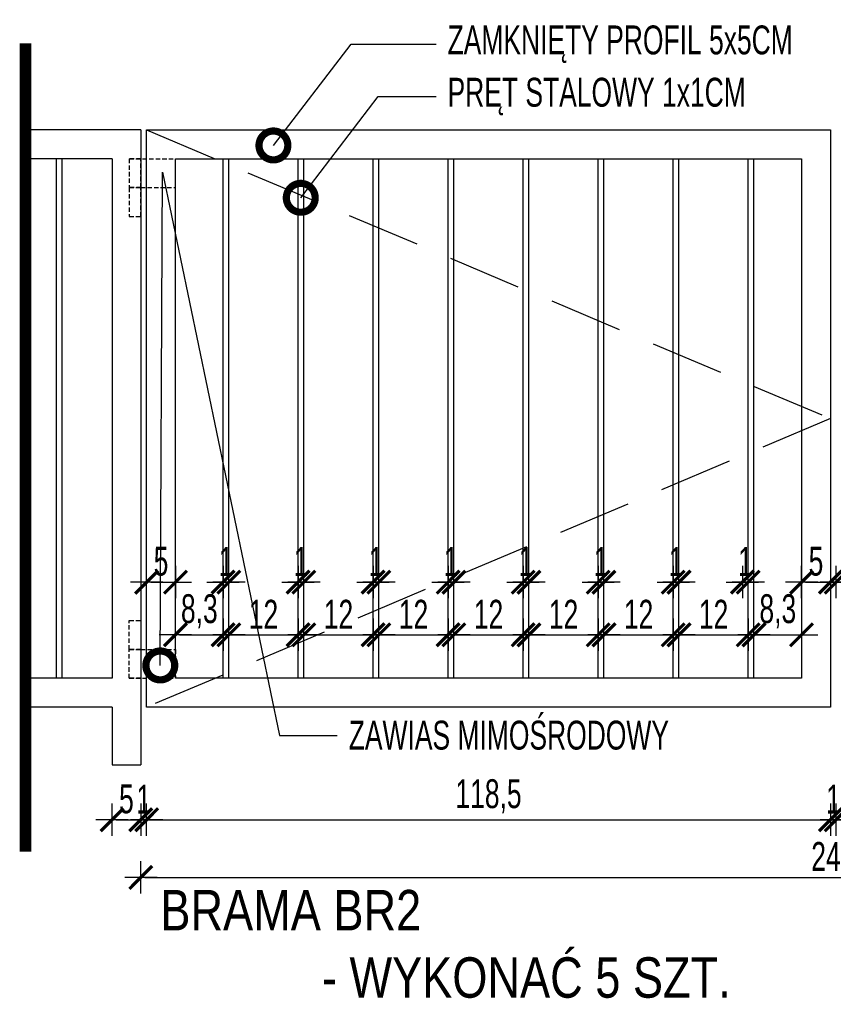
# Model space of a CAD drawing. Header units: millimetres. Extents: x 110792 to 170831, y 17890 to 25890.
# Tile 20 of 44: x 167613 to 167754, y 20812 to 20982. Entities that reach past the tile are written whole.
import ezdxf
from ezdxf import colors
from ezdxf.entities.mleader import LeaderData, LeaderLine
from ezdxf.math import Vec2, Vec3

# ---------------------------------------------------------------- set-up
doc = ezdxf.new("R2010")
doc.units = ezdxf.units.MM
doc.linetypes.add('DASHEDX2', pattern=[38.1, 25.4, -12.7])
doc.layers.get('DEFPOINTS').update_dxf_attribs({"lineweight": 9})
for name, color, linetype in [('_HSA_OPIS', 43, 'Continuous'), ('_HSA_PRZERYWANE', 153, 'DASHEDX2'), ('_HSA_WIDOKOWE_CIENKIE', 8, 'Continuous'), ('_HSA_WYM_20', 141, 'Continuous'), ('_HSA_ŚCIANY_CIENKIE', 2, 'Continuous')]:
    doc.layers.add(name, color=color, linetype=linetype)
doc.styles.add('ARIAL_20', font='Arial Narrow.ttf', dxfattribs={"width": 0.8, "height": 5})
doc.styles.add('ARIAL_30', font='Arial.ttf', dxfattribs={"width": 0.8, "height": 7})
doc.dimstyles.new('WYM_WEWN_20', dxfattribs={"dimscale": 0.7, "dimtxt": 5, "dimasz": 1, "dimexe": 10, "dimexo": 0, "dimgap": 1.5, "dimtad": 1, "dimdec": 1, "dimrnd": 1e-05, "dimtxsty": 'ARIAL_20', "dimblk": 'Wym-03', "dimcen": 0, "dimdle": 10, "dimse1": 1, "dimse2": 1, "dimclrt": 256, "dimazin": 2, "dimtfac": 1, "dimtdec": 1, "dimtix": 1, "dimtmove": 2, "dimatfit": 0, "dimfxl": 1, "dimtolj": 1, "dimtzin": 0, "dimarcsym": 0})

# ---------------------------------------------------------------- blocks, each defined once
blk = doc.blocks.new('Wym-03')
for p, q in [((0, 4), (0, -4)), ((-4, 0), (4, 0))]:
    blk.add_line(p, q)
blk.add_lwpolyline([(-2.83, -2.83, 0.8, 0.8, 0), (2.83, 2.83, 0.05, 0.05, 0)], format="xyseb")
blk = doc.blocks.new('*D698')
at = {"layer": '_HSA_WYM_20', "color": 0, "lineweight": -2, "transparency": 16777216}
blk.add_line((167634.81, 20833.83), (167873.41, 20833.83), dxfattribs=at)
at = {"layer": 'DEFPOINTS', "color": 0, "transparency": 16777216}
for p in [(167634.11, 20841.46), (167874.11, 20841.46), (167874.11, 20833.83)]:
    blk.add_point(p, dxfattribs=at)
at = {"layer": '_HSA_WYM_20', "color": 0, "lineweight": -2, "transparency": 16777216, "xscale": 0.7, "yscale": 0.7, "zscale": 0.7, "rotation": 180}
blk.add_blockref('Wym-03', (167634.11, 20833.83), dxfattribs=at)
at = {"layer": '_HSA_WYM_20', "color": 0, "lineweight": -2, "transparency": 16777216, "xscale": 0.7, "yscale": 0.7, "zscale": 0.7}
blk.add_blockref('Wym-03', (167874.11, 20833.83), dxfattribs=at)
at = {"layer": '_HSA_WYM_20', "transparency": 16777216, "insert": (167754.11, 20837.43), "char_height": 5, "attachment_point": 5, "style": 'ARIAL_20'}
blk.add_mtext('\\A1;240', dxfattribs=at)
blk = doc.blocks.new('*D699')
at = {"layer": '_HSA_WYM_20', "color": 0, "lineweight": -2, "transparency": 16777216}
blk.add_line((167629.81, 20843.82), (167633.41, 20843.82), dxfattribs=at)
at = {"layer": 'DEFPOINTS', "color": 0, "transparency": 16777216}
for p in [(167629.11, 20853.32), (167634.11, 20853.32), (167634.11, 20843.82)]:
    blk.add_point(p, dxfattribs=at)
at = {"layer": '_HSA_WYM_20', "color": 0, "lineweight": -2, "transparency": 16777216, "xscale": 0.7, "yscale": 0.7, "zscale": 0.7, "rotation": 180}
blk.add_blockref('Wym-03', (167629.11, 20843.82), dxfattribs=at)
at = {"layer": '_HSA_WYM_20', "color": 0, "lineweight": -2, "transparency": 16777216, "xscale": 0.7, "yscale": 0.7, "zscale": 0.7}
blk.add_blockref('Wym-03', (167634.11, 20843.82), dxfattribs=at)
at = {"layer": '_HSA_WYM_20', "transparency": 16777216, "insert": (167631.61, 20847.41), "char_height": 5, "attachment_point": 5, "style": 'ARIAL_20'}
blk.add_mtext('\\A1;5', dxfattribs=at)
blk = doc.blocks.new('*D700')
at = {"layer": '_HSA_WYM_20', "color": 0, "lineweight": -2, "transparency": 16777216}
for p, q in [((167633.41, 20843.82), (167632.71, 20843.82)), ((167634.11, 20843.82), (167635.11, 20843.82)), ((167635.81, 20843.82), (167636.51, 20843.82))]:
    blk.add_line(p, q, dxfattribs=at)
at = {"layer": 'DEFPOINTS', "color": 0, "transparency": 16777216}
for p in [(167635.11, 20863.32), (167634.11, 20853.32), (167635.11, 20843.82)]:
    blk.add_point(p, dxfattribs=at)
at = {"layer": '_HSA_WYM_20', "color": 0, "lineweight": -2, "transparency": 16777216, "xscale": 0.7, "yscale": 0.7, "zscale": 0.7}
blk.add_blockref('Wym-03', (167634.11, 20843.82), dxfattribs=at)
at = {"layer": '_HSA_WYM_20', "color": 0, "lineweight": -2, "transparency": 16777216, "xscale": 0.7, "yscale": 0.7, "zscale": 0.7, "rotation": 180}
blk.add_blockref('Wym-03', (167635.11, 20843.82), dxfattribs=at)
at = {"layer": '_HSA_WYM_20', "transparency": 16777216, "insert": (167634.61, 20847.38), "char_height": 5, "attachment_point": 5, "style": 'ARIAL_20'}
blk.add_mtext('\\A1;1', dxfattribs=at)
blk = doc.blocks.new('*D701')
at = {"layer": '_HSA_WYM_20', "color": 0, "lineweight": -2, "transparency": 16777216}
blk.add_line((167635.81, 20843.82), (167752.91, 20843.82), dxfattribs=at)
at = {"layer": 'DEFPOINTS', "color": 0, "transparency": 16777216}
for p in [(167635.11, 20863.32), (167753.61, 20863.32), (167753.61, 20843.82)]:
    blk.add_point(p, dxfattribs=at)
at = {"layer": '_HSA_WYM_20', "color": 0, "lineweight": -2, "transparency": 16777216, "xscale": 0.7, "yscale": 0.7, "zscale": 0.7, "rotation": 180}
blk.add_blockref('Wym-03', (167635.11, 20843.82), dxfattribs=at)
at = {"layer": '_HSA_WYM_20', "color": 0, "lineweight": -2, "transparency": 16777216, "xscale": 0.7, "yscale": 0.7, "zscale": 0.7}
blk.add_blockref('Wym-03', (167753.61, 20843.82), dxfattribs=at)
at = {"layer": '_HSA_WYM_20', "transparency": 16777216, "insert": (167694.36, 20847.87), "char_height": 5, "attachment_point": 5, "style": 'ARIAL_20'}
blk.add_mtext('\\A1;118,5', dxfattribs=at)
blk = doc.blocks.new('*D702')
at = {"layer": '_HSA_WYM_20', "color": 0, "lineweight": -2, "transparency": 16777216}
for p, q in [((167752.91, 20843.82), (167752.21, 20843.82)), ((167753.61, 20843.82), (167754.61, 20843.82)), ((167755.31, 20843.82), (167756.01, 20843.82))]:
    blk.add_line(p, q, dxfattribs=at)
at = {"layer": 'DEFPOINTS', "color": 0, "transparency": 16777216}
for p in [(167753.61, 20863.32), (167754.61, 20863.32), (167754.61, 20843.82)]:
    blk.add_point(p, dxfattribs=at)
at = {"layer": '_HSA_WYM_20', "color": 0, "lineweight": -2, "transparency": 16777216, "xscale": 0.7, "yscale": 0.7, "zscale": 0.7}
blk.add_blockref('Wym-03', (167753.61, 20843.82), dxfattribs=at)
at = {"layer": '_HSA_WYM_20', "color": 0, "lineweight": -2, "transparency": 16777216, "xscale": 0.7, "yscale": 0.7, "zscale": 0.7, "rotation": 180}
blk.add_blockref('Wym-03', (167754.61, 20843.82), dxfattribs=at)
at = {"layer": '_HSA_WYM_20', "transparency": 16777216, "insert": (167754.11, 20847.38), "char_height": 5, "attachment_point": 5, "style": 'ARIAL_20'}
blk.add_mtext('\\A1;1', dxfattribs=at)
blk = doc.blocks.new('*D703')
at = {"layer": '_HSA_WYM_20', "color": 0, "lineweight": -2, "transparency": 16777216}
blk.add_line((167755.31, 20843.82), (167872.41, 20843.82), dxfattribs=at)
at = {"layer": 'DEFPOINTS', "color": 0, "transparency": 16777216}
for p in [(167754.61, 20863.32), (167873.11, 20863.32), (167873.11, 20843.82)]:
    blk.add_point(p, dxfattribs=at)
at = {"layer": '_HSA_WYM_20', "color": 0, "lineweight": -2, "transparency": 16777216, "xscale": 0.7, "yscale": 0.7, "zscale": 0.7, "rotation": 180}
blk.add_blockref('Wym-03', (167754.61, 20843.82), dxfattribs=at)
at = {"layer": '_HSA_WYM_20', "color": 0, "lineweight": -2, "transparency": 16777216, "xscale": 0.7, "yscale": 0.7, "zscale": 0.7}
blk.add_blockref('Wym-03', (167873.11, 20843.82), dxfattribs=at)
at = {"layer": '_HSA_WYM_20', "transparency": 16777216, "insert": (167813.86, 20847.87), "char_height": 5, "attachment_point": 5, "style": 'ARIAL_20'}
blk.add_mtext('\\A1;118,5', dxfattribs=at)
blk = doc.blocks.new('*D712')
at = {"layer": '_HSA_WYM_20', "color": 0, "lineweight": -2, "transparency": 16777216}
blk.add_line((167635.81, 20884.98), (167639.41, 20884.98), dxfattribs=at)
at = {"layer": 'DEFPOINTS', "color": 0, "transparency": 16777216}
for p in [(167640.11, 20884.98), (167635.11, 20868.32), (167640.11, 20868.32)]:
    blk.add_point(p, dxfattribs=at)
at = {"layer": '_HSA_WYM_20', "color": 0, "lineweight": -2, "transparency": 16777216, "xscale": 0.7, "yscale": 0.7, "zscale": 0.7, "rotation": 180}
blk.add_blockref('Wym-03', (167635.11, 20884.98), dxfattribs=at)
at = {"layer": '_HSA_WYM_20', "color": 0, "lineweight": -2, "transparency": 16777216, "xscale": 0.7, "yscale": 0.7, "zscale": 0.7}
blk.add_blockref('Wym-03', (167640.11, 20884.98), dxfattribs=at)
at = {"layer": '_HSA_WYM_20', "transparency": 16777216, "insert": (167637.61, 20888.58), "char_height": 5, "attachment_point": 5, "style": 'ARIAL_20'}
blk.add_mtext('\\A1;5', dxfattribs=at)
blk = doc.blocks.new('*D713')
at = {"layer": '_HSA_WYM_20', "color": 0, "lineweight": -2, "transparency": 16777216}
for p, q in [((167647.66, 20884.98), (167646.96, 20884.98)), ((167648.36, 20884.98), (167649.36, 20884.98)), ((167650.06, 20884.98), (167650.76, 20884.98))]:
    blk.add_line(p, q, dxfattribs=at)
at = {"layer": 'DEFPOINTS', "color": 0, "transparency": 16777216}
for p in [(167649.36, 20884.98), (167648.36, 20868.32), (167649.36, 20868.32)]:
    blk.add_point(p, dxfattribs=at)
at = {"layer": '_HSA_WYM_20', "color": 0, "lineweight": -2, "transparency": 16777216, "xscale": 0.7, "yscale": 0.7, "zscale": 0.7}
blk.add_blockref('Wym-03', (167648.36, 20884.98), dxfattribs=at)
at = {"layer": '_HSA_WYM_20', "color": 0, "lineweight": -2, "transparency": 16777216, "xscale": 0.7, "yscale": 0.7, "zscale": 0.7, "rotation": 180}
blk.add_blockref('Wym-03', (167649.36, 20884.98), dxfattribs=at)
at = {"layer": '_HSA_WYM_20', "transparency": 16777216, "insert": (167648.86, 20888.55), "char_height": 5, "attachment_point": 5, "style": 'ARIAL_20'}
blk.add_mtext('\\A1;1', dxfattribs=at)
blk = doc.blocks.new('*D711')
at = {"layer": '_HSA_WYM_20', "color": 0, "lineweight": -2, "transparency": 16777216}
blk.add_line((167640.81, 20875.86), (167647.66, 20875.86), dxfattribs=at)
at = {"layer": 'DEFPOINTS', "color": 0, "transparency": 16777216}
for p in [(167648.36, 20875.86), (167640.11, 20868.32), (167648.36, 20868.32)]:
    blk.add_point(p, dxfattribs=at)
at = {"layer": '_HSA_WYM_20', "color": 0, "lineweight": -2, "transparency": 16777216, "xscale": 0.7, "yscale": 0.7, "zscale": 0.7, "rotation": 180}
blk.add_blockref('Wym-03', (167640.11, 20875.86), dxfattribs=at)
at = {"layer": '_HSA_WYM_20', "color": 0, "lineweight": -2, "transparency": 16777216, "xscale": 0.7, "yscale": 0.7, "zscale": 0.7}
blk.add_blockref('Wym-03', (167648.36, 20875.86), dxfattribs=at)
at = {"layer": '_HSA_WYM_20', "transparency": 16777216, "insert": (167644.24, 20879.92), "char_height": 5, "attachment_point": 5, "style": 'ARIAL_20'}
blk.add_mtext('\\A1;8,3', dxfattribs=at)
blk = doc.blocks.new('*D714')
at = {"layer": '_HSA_WYM_20', "color": 0, "lineweight": -2, "transparency": 16777216}
blk.add_line((167650.06, 20875.86), (167660.66, 20875.86), dxfattribs=at)
at = {"layer": 'DEFPOINTS', "color": 0, "transparency": 16777216}
for p in [(167661.36, 20875.86), (167649.36, 20868.32), (167661.36, 20868.32)]:
    blk.add_point(p, dxfattribs=at)
at = {"layer": '_HSA_WYM_20', "color": 0, "lineweight": -2, "transparency": 16777216, "xscale": 0.7, "yscale": 0.7, "zscale": 0.7, "rotation": 180}
blk.add_blockref('Wym-03', (167649.36, 20875.86), dxfattribs=at)
at = {"layer": '_HSA_WYM_20', "color": 0, "lineweight": -2, "transparency": 16777216, "xscale": 0.7, "yscale": 0.7, "zscale": 0.7}
blk.add_blockref('Wym-03', (167661.36, 20875.86), dxfattribs=at)
at = {"layer": '_HSA_WYM_20', "transparency": 16777216, "insert": (167655.36, 20879.42), "char_height": 5, "attachment_point": 5, "style": 'ARIAL_20'}
blk.add_mtext('\\A1;12', dxfattribs=at)
blk = doc.blocks.new('*D715')
at = {"layer": '_HSA_WYM_20', "color": 0, "lineweight": -2, "transparency": 16777216}
for p, q in [((167660.66, 20884.98), (167659.96, 20884.98)), ((167661.36, 20884.98), (167662.36, 20884.98)), ((167663.06, 20884.98), (167663.76, 20884.98))]:
    blk.add_line(p, q, dxfattribs=at)
at = {"layer": 'DEFPOINTS', "color": 0, "transparency": 16777216}
for p in [(167662.36, 20884.98), (167661.36, 20868.32), (167662.36, 20868.32)]:
    blk.add_point(p, dxfattribs=at)
at = {"layer": '_HSA_WYM_20', "color": 0, "lineweight": -2, "transparency": 16777216, "xscale": 0.7, "yscale": 0.7, "zscale": 0.7}
blk.add_blockref('Wym-03', (167661.36, 20884.98), dxfattribs=at)
at = {"layer": '_HSA_WYM_20', "color": 0, "lineweight": -2, "transparency": 16777216, "xscale": 0.7, "yscale": 0.7, "zscale": 0.7, "rotation": 180}
blk.add_blockref('Wym-03', (167662.36, 20884.98), dxfattribs=at)
at = {"layer": '_HSA_WYM_20', "transparency": 16777216, "insert": (167661.86, 20888.55), "char_height": 5, "attachment_point": 5, "style": 'ARIAL_20'}
blk.add_mtext('\\A1;1', dxfattribs=at)
blk = doc.blocks.new('*D716')
at = {"layer": '_HSA_WYM_20', "color": 0, "lineweight": -2, "transparency": 16777216}
blk.add_line((167663.06, 20875.86), (167673.66, 20875.86), dxfattribs=at)
at = {"layer": 'DEFPOINTS', "color": 0, "transparency": 16777216}
for p in [(167674.36, 20875.86), (167662.36, 20868.32), (167674.36, 20868.32)]:
    blk.add_point(p, dxfattribs=at)
at = {"layer": '_HSA_WYM_20', "color": 0, "lineweight": -2, "transparency": 16777216, "xscale": 0.7, "yscale": 0.7, "zscale": 0.7, "rotation": 180}
blk.add_blockref('Wym-03', (167662.36, 20875.86), dxfattribs=at)
at = {"layer": '_HSA_WYM_20', "color": 0, "lineweight": -2, "transparency": 16777216, "xscale": 0.7, "yscale": 0.7, "zscale": 0.7}
blk.add_blockref('Wym-03', (167674.36, 20875.86), dxfattribs=at)
at = {"layer": '_HSA_WYM_20', "transparency": 16777216, "insert": (167668.36, 20879.42), "char_height": 5, "attachment_point": 5, "style": 'ARIAL_20'}
blk.add_mtext('\\A1;12', dxfattribs=at)
blk = doc.blocks.new('*D717')
at = {"layer": '_HSA_WYM_20', "color": 0, "lineweight": -2, "transparency": 16777216}
for p, q in [((167673.66, 20884.98), (167672.96, 20884.98)), ((167674.36, 20884.98), (167675.36, 20884.98)), ((167676.06, 20884.98), (167676.76, 20884.98))]:
    blk.add_line(p, q, dxfattribs=at)
at = {"layer": 'DEFPOINTS', "color": 0, "transparency": 16777216}
for p in [(167675.36, 20884.98), (167674.36, 20868.32), (167675.36, 20868.32)]:
    blk.add_point(p, dxfattribs=at)
at = {"layer": '_HSA_WYM_20', "color": 0, "lineweight": -2, "transparency": 16777216, "xscale": 0.7, "yscale": 0.7, "zscale": 0.7}
blk.add_blockref('Wym-03', (167674.36, 20884.98), dxfattribs=at)
at = {"layer": '_HSA_WYM_20', "color": 0, "lineweight": -2, "transparency": 16777216, "xscale": 0.7, "yscale": 0.7, "zscale": 0.7, "rotation": 180}
blk.add_blockref('Wym-03', (167675.36, 20884.98), dxfattribs=at)
at = {"layer": '_HSA_WYM_20', "transparency": 16777216, "insert": (167674.86, 20888.55), "char_height": 5, "attachment_point": 5, "style": 'ARIAL_20'}
blk.add_mtext('\\A1;1', dxfattribs=at)
blk = doc.blocks.new('*D718')
at = {"layer": '_HSA_WYM_20', "color": 0, "lineweight": -2, "transparency": 16777216}
blk.add_line((167676.06, 20875.86), (167686.66, 20875.86), dxfattribs=at)
at = {"layer": 'DEFPOINTS', "color": 0, "transparency": 16777216}
for p in [(167687.36, 20875.86), (167675.36, 20868.32), (167687.36, 20868.32)]:
    blk.add_point(p, dxfattribs=at)
at = {"layer": '_HSA_WYM_20', "color": 0, "lineweight": -2, "transparency": 16777216, "xscale": 0.7, "yscale": 0.7, "zscale": 0.7, "rotation": 180}
blk.add_blockref('Wym-03', (167675.36, 20875.86), dxfattribs=at)
at = {"layer": '_HSA_WYM_20', "color": 0, "lineweight": -2, "transparency": 16777216, "xscale": 0.7, "yscale": 0.7, "zscale": 0.7}
blk.add_blockref('Wym-03', (167687.36, 20875.86), dxfattribs=at)
at = {"layer": '_HSA_WYM_20', "transparency": 16777216, "insert": (167681.36, 20879.42), "char_height": 5, "attachment_point": 5, "style": 'ARIAL_20'}
blk.add_mtext('\\A1;12', dxfattribs=at)
blk = doc.blocks.new('*D719')
at = {"layer": '_HSA_WYM_20', "color": 0, "lineweight": -2, "transparency": 16777216}
for p, q in [((167686.66, 20884.98), (167685.96, 20884.98)), ((167687.36, 20884.98), (167688.36, 20884.98)), ((167689.06, 20884.98), (167689.76, 20884.98))]:
    blk.add_line(p, q, dxfattribs=at)
at = {"layer": 'DEFPOINTS', "color": 0, "transparency": 16777216}
for p in [(167688.36, 20884.98), (167687.36, 20868.32), (167688.36, 20868.32)]:
    blk.add_point(p, dxfattribs=at)
at = {"layer": '_HSA_WYM_20', "color": 0, "lineweight": -2, "transparency": 16777216, "xscale": 0.7, "yscale": 0.7, "zscale": 0.7}
blk.add_blockref('Wym-03', (167687.36, 20884.98), dxfattribs=at)
at = {"layer": '_HSA_WYM_20', "color": 0, "lineweight": -2, "transparency": 16777216, "xscale": 0.7, "yscale": 0.7, "zscale": 0.7, "rotation": 180}
blk.add_blockref('Wym-03', (167688.36, 20884.98), dxfattribs=at)
at = {"layer": '_HSA_WYM_20', "transparency": 16777216, "insert": (167687.86, 20888.55), "char_height": 5, "attachment_point": 5, "style": 'ARIAL_20'}
blk.add_mtext('\\A1;1', dxfattribs=at)
blk = doc.blocks.new('*D720')
at = {"layer": '_HSA_WYM_20', "color": 0, "lineweight": -2, "transparency": 16777216}
blk.add_line((167689.06, 20875.86), (167699.66, 20875.86), dxfattribs=at)
at = {"layer": 'DEFPOINTS', "color": 0, "transparency": 16777216}
for p in [(167700.36, 20875.86), (167688.36, 20868.32), (167700.36, 20868.32)]:
    blk.add_point(p, dxfattribs=at)
at = {"layer": '_HSA_WYM_20', "color": 0, "lineweight": -2, "transparency": 16777216, "xscale": 0.7, "yscale": 0.7, "zscale": 0.7, "rotation": 180}
blk.add_blockref('Wym-03', (167688.36, 20875.86), dxfattribs=at)
at = {"layer": '_HSA_WYM_20', "color": 0, "lineweight": -2, "transparency": 16777216, "xscale": 0.7, "yscale": 0.7, "zscale": 0.7}
blk.add_blockref('Wym-03', (167700.36, 20875.86), dxfattribs=at)
at = {"layer": '_HSA_WYM_20', "transparency": 16777216, "insert": (167694.36, 20879.42), "char_height": 5, "attachment_point": 5, "style": 'ARIAL_20'}
blk.add_mtext('\\A1;12', dxfattribs=at)
blk = doc.blocks.new('*D721')
at = {"layer": '_HSA_WYM_20', "color": 0, "lineweight": -2, "transparency": 16777216}
for p, q in [((167699.66, 20884.98), (167698.96, 20884.98)), ((167700.36, 20884.98), (167701.36, 20884.98)), ((167702.06, 20884.98), (167702.76, 20884.98))]:
    blk.add_line(p, q, dxfattribs=at)
at = {"layer": 'DEFPOINTS', "color": 0, "transparency": 16777216}
for p in [(167701.36, 20884.98), (167700.36, 20868.32), (167701.36, 20868.32)]:
    blk.add_point(p, dxfattribs=at)
at = {"layer": '_HSA_WYM_20', "color": 0, "lineweight": -2, "transparency": 16777216, "xscale": 0.7, "yscale": 0.7, "zscale": 0.7}
blk.add_blockref('Wym-03', (167700.36, 20884.98), dxfattribs=at)
at = {"layer": '_HSA_WYM_20', "color": 0, "lineweight": -2, "transparency": 16777216, "xscale": 0.7, "yscale": 0.7, "zscale": 0.7, "rotation": 180}
blk.add_blockref('Wym-03', (167701.36, 20884.98), dxfattribs=at)
at = {"layer": '_HSA_WYM_20', "transparency": 16777216, "insert": (167700.86, 20888.55), "char_height": 5, "attachment_point": 5, "style": 'ARIAL_20'}
blk.add_mtext('\\A1;1', dxfattribs=at)
blk = doc.blocks.new('*D722')
at = {"layer": '_HSA_WYM_20', "color": 0, "lineweight": -2, "transparency": 16777216}
blk.add_line((167702.06, 20875.86), (167712.66, 20875.86), dxfattribs=at)
at = {"layer": 'DEFPOINTS', "color": 0, "transparency": 16777216}
for p in [(167713.36, 20875.86), (167701.36, 20868.32), (167713.36, 20868.32)]:
    blk.add_point(p, dxfattribs=at)
at = {"layer": '_HSA_WYM_20', "color": 0, "lineweight": -2, "transparency": 16777216, "xscale": 0.7, "yscale": 0.7, "zscale": 0.7, "rotation": 180}
blk.add_blockref('Wym-03', (167701.36, 20875.86), dxfattribs=at)
at = {"layer": '_HSA_WYM_20', "color": 0, "lineweight": -2, "transparency": 16777216, "xscale": 0.7, "yscale": 0.7, "zscale": 0.7}
blk.add_blockref('Wym-03', (167713.36, 20875.86), dxfattribs=at)
at = {"layer": '_HSA_WYM_20', "transparency": 16777216, "insert": (167707.36, 20879.42), "char_height": 5, "attachment_point": 5, "style": 'ARIAL_20'}
blk.add_mtext('\\A1;12', dxfattribs=at)
blk = doc.blocks.new('*D723')
at = {"layer": '_HSA_WYM_20', "color": 0, "lineweight": -2, "transparency": 16777216}
for p, q in [((167712.66, 20884.98), (167711.96, 20884.98)), ((167713.36, 20884.98), (167714.36, 20884.98)), ((167715.06, 20884.98), (167715.76, 20884.98))]:
    blk.add_line(p, q, dxfattribs=at)
at = {"layer": 'DEFPOINTS', "color": 0, "transparency": 16777216}
for p in [(167714.36, 20884.98), (167713.36, 20868.32), (167714.36, 20868.32)]:
    blk.add_point(p, dxfattribs=at)
at = {"layer": '_HSA_WYM_20', "color": 0, "lineweight": -2, "transparency": 16777216, "xscale": 0.7, "yscale": 0.7, "zscale": 0.7}
blk.add_blockref('Wym-03', (167713.36, 20884.98), dxfattribs=at)
at = {"layer": '_HSA_WYM_20', "color": 0, "lineweight": -2, "transparency": 16777216, "xscale": 0.7, "yscale": 0.7, "zscale": 0.7, "rotation": 180}
blk.add_blockref('Wym-03', (167714.36, 20884.98), dxfattribs=at)
at = {"layer": '_HSA_WYM_20', "transparency": 16777216, "insert": (167713.86, 20888.55), "char_height": 5, "attachment_point": 5, "style": 'ARIAL_20'}
blk.add_mtext('\\A1;1', dxfattribs=at)
blk = doc.blocks.new('*D724')
at = {"layer": '_HSA_WYM_20', "color": 0, "lineweight": -2, "transparency": 16777216}
blk.add_line((167715.06, 20875.86), (167725.66, 20875.86), dxfattribs=at)
at = {"layer": 'DEFPOINTS', "color": 0, "transparency": 16777216}
for p in [(167726.36, 20875.86), (167714.36, 20868.32), (167726.36, 20868.32)]:
    blk.add_point(p, dxfattribs=at)
at = {"layer": '_HSA_WYM_20', "color": 0, "lineweight": -2, "transparency": 16777216, "xscale": 0.7, "yscale": 0.7, "zscale": 0.7, "rotation": 180}
blk.add_blockref('Wym-03', (167714.36, 20875.86), dxfattribs=at)
at = {"layer": '_HSA_WYM_20', "color": 0, "lineweight": -2, "transparency": 16777216, "xscale": 0.7, "yscale": 0.7, "zscale": 0.7}
blk.add_blockref('Wym-03', (167726.36, 20875.86), dxfattribs=at)
at = {"layer": '_HSA_WYM_20', "transparency": 16777216, "insert": (167720.36, 20879.42), "char_height": 5, "attachment_point": 5, "style": 'ARIAL_20'}
blk.add_mtext('\\A1;12', dxfattribs=at)
blk = doc.blocks.new('*D725')
at = {"layer": '_HSA_WYM_20', "color": 0, "lineweight": -2, "transparency": 16777216}
for p, q in [((167725.66, 20884.98), (167724.96, 20884.98)), ((167726.36, 20884.98), (167727.36, 20884.98)), ((167728.06, 20884.98), (167728.76, 20884.98))]:
    blk.add_line(p, q, dxfattribs=at)
at = {"layer": 'DEFPOINTS', "color": 0, "transparency": 16777216}
for p in [(167727.36, 20884.98), (167726.36, 20868.32), (167727.36, 20868.32)]:
    blk.add_point(p, dxfattribs=at)
at = {"layer": '_HSA_WYM_20', "color": 0, "lineweight": -2, "transparency": 16777216, "xscale": 0.7, "yscale": 0.7, "zscale": 0.7}
blk.add_blockref('Wym-03', (167726.36, 20884.98), dxfattribs=at)
at = {"layer": '_HSA_WYM_20', "color": 0, "lineweight": -2, "transparency": 16777216, "xscale": 0.7, "yscale": 0.7, "zscale": 0.7, "rotation": 180}
blk.add_blockref('Wym-03', (167727.36, 20884.98), dxfattribs=at)
at = {"layer": '_HSA_WYM_20', "transparency": 16777216, "insert": (167726.86, 20888.55), "char_height": 5, "attachment_point": 5, "style": 'ARIAL_20'}
blk.add_mtext('\\A1;1', dxfattribs=at)
blk = doc.blocks.new('*D726')
at = {"layer": '_HSA_WYM_20', "color": 0, "lineweight": -2, "transparency": 16777216}
blk.add_line((167728.06, 20875.86), (167738.66, 20875.86), dxfattribs=at)
at = {"layer": 'DEFPOINTS', "color": 0, "transparency": 16777216}
for p in [(167739.36, 20875.86), (167727.36, 20868.32), (167739.36, 20868.32)]:
    blk.add_point(p, dxfattribs=at)
at = {"layer": '_HSA_WYM_20', "color": 0, "lineweight": -2, "transparency": 16777216, "xscale": 0.7, "yscale": 0.7, "zscale": 0.7, "rotation": 180}
blk.add_blockref('Wym-03', (167727.36, 20875.86), dxfattribs=at)
at = {"layer": '_HSA_WYM_20', "color": 0, "lineweight": -2, "transparency": 16777216, "xscale": 0.7, "yscale": 0.7, "zscale": 0.7}
blk.add_blockref('Wym-03', (167739.36, 20875.86), dxfattribs=at)
at = {"layer": '_HSA_WYM_20', "transparency": 16777216, "insert": (167733.36, 20879.42), "char_height": 5, "attachment_point": 5, "style": 'ARIAL_20'}
blk.add_mtext('\\A1;12', dxfattribs=at)
blk = doc.blocks.new('*D727')
at = {"layer": '_HSA_WYM_20', "color": 0, "lineweight": -2, "transparency": 16777216}
for p, q in [((167737.66, 20884.98), (167736.96, 20884.98)), ((167738.36, 20884.98), (167739.36, 20884.98)), ((167740.06, 20884.98), (167740.76, 20884.98))]:
    blk.add_line(p, q, dxfattribs=at)
at = {"layer": 'DEFPOINTS', "color": 0, "transparency": 16777216}
for p in [(167739.36, 20884.98), (167738.36, 20868.32), (167739.36, 20868.32)]:
    blk.add_point(p, dxfattribs=at)
at = {"layer": '_HSA_WYM_20', "color": 0, "lineweight": -2, "transparency": 16777216, "xscale": 0.7, "yscale": 0.7, "zscale": 0.7}
blk.add_blockref('Wym-03', (167738.36, 20884.98), dxfattribs=at)
at = {"layer": '_HSA_WYM_20', "color": 0, "lineweight": -2, "transparency": 16777216, "xscale": 0.7, "yscale": 0.7, "zscale": 0.7, "rotation": 180}
blk.add_blockref('Wym-03', (167739.36, 20884.98), dxfattribs=at)
at = {"layer": '_HSA_WYM_20', "transparency": 16777216, "insert": (167738.86, 20888.55), "char_height": 5, "attachment_point": 5, "style": 'ARIAL_20'}
blk.add_mtext('\\A1;1', dxfattribs=at)
blk = doc.blocks.new('*D728')
at = {"layer": '_HSA_WYM_20', "color": 0, "lineweight": -2, "transparency": 16777216}
blk.add_line((167741.06, 20875.86), (167747.91, 20875.86), dxfattribs=at)
at = {"layer": 'DEFPOINTS', "color": 0, "transparency": 16777216}
for p in [(167748.61, 20875.86), (167740.36, 20868.32), (167748.61, 20868.32)]:
    blk.add_point(p, dxfattribs=at)
at = {"layer": '_HSA_WYM_20', "color": 0, "lineweight": -2, "transparency": 16777216, "xscale": 0.7, "yscale": 0.7, "zscale": 0.7, "rotation": 180}
blk.add_blockref('Wym-03', (167740.36, 20875.86), dxfattribs=at)
at = {"layer": '_HSA_WYM_20', "color": 0, "lineweight": -2, "transparency": 16777216, "xscale": 0.7, "yscale": 0.7, "zscale": 0.7}
blk.add_blockref('Wym-03', (167748.61, 20875.86), dxfattribs=at)
at = {"layer": '_HSA_WYM_20', "transparency": 16777216, "insert": (167744.49, 20879.92), "char_height": 5, "attachment_point": 5, "style": 'ARIAL_20'}
blk.add_mtext('\\A1;8,3', dxfattribs=at)
blk = doc.blocks.new('*D746')
at = {"layer": '_HSA_WYM_20', "color": 0, "lineweight": -2, "transparency": 16777216}
blk.add_line((167749.31, 20884.98), (167752.91, 20884.98), dxfattribs=at)
at = {"layer": 'DEFPOINTS', "color": 0, "transparency": 16777216}
for p in [(167753.61, 20884.98), (167748.61, 20875.86), (167753.61, 20875.86)]:
    blk.add_point(p, dxfattribs=at)
at = {"layer": '_HSA_WYM_20', "color": 0, "lineweight": -2, "transparency": 16777216, "xscale": 0.7, "yscale": 0.7, "zscale": 0.7, "rotation": 180}
blk.add_blockref('Wym-03', (167748.61, 20884.98), dxfattribs=at)
at = {"layer": '_HSA_WYM_20', "color": 0, "lineweight": -2, "transparency": 16777216, "xscale": 0.7, "yscale": 0.7, "zscale": 0.7}
blk.add_blockref('Wym-03', (167753.61, 20884.98), dxfattribs=at)
at = {"layer": '_HSA_WYM_20', "transparency": 16777216, "insert": (167751.11, 20888.58), "char_height": 5, "attachment_point": 5, "style": 'ARIAL_20'}
blk.add_mtext('\\A1;5', dxfattribs=at)
blk = doc.blocks.new('*D747')
at = {"layer": '_HSA_WYM_20', "color": 0, "lineweight": -2, "transparency": 16777216}
blk.add_line((167758.91, 20884.98), (167755.31, 20884.98), dxfattribs=at)
at = {"layer": 'DEFPOINTS', "color": 0, "transparency": 16777216}
for p in [(167754.61, 20884.98), (167754.61, 20875.86), (167759.61, 20875.86)]:
    blk.add_point(p, dxfattribs=at)
at = {"layer": '_HSA_WYM_20', "color": 0, "lineweight": -2, "transparency": 16777216, "xscale": 0.7, "yscale": 0.7, "zscale": 0.7, "rotation": 180}
blk.add_blockref('Wym-03', (167754.61, 20884.98), dxfattribs=at)
at = {"layer": '_HSA_WYM_20', "color": 0, "lineweight": -2, "transparency": 16777216, "xscale": 0.7, "yscale": 0.7, "zscale": 0.7}
blk.add_blockref('Wym-03', (167759.61, 20884.98), dxfattribs=at)
at = {"layer": '_HSA_WYM_20', "transparency": 16777216, "insert": (167757.11, 20888.58), "char_height": 5, "attachment_point": 5, "style": 'ARIAL_20'}
blk.add_mtext('\\A1;5', dxfattribs=at)
blk = doc.blocks.new('_DotSmall')
at = {"color": 0, "linetype": 'ByBlock', "const_width": 0.5}
blk.add_lwpolyline([(-0.0625, 0, 1), (0.0625, 0, 1)], format="xyb", close=True, dxfattribs=at)

msp = doc.modelspace()

# ---------------------------------------------------------------- linework, layer by layer
at = {"layer": '_HSA_PRZERYWANE', "ltscale": 0.03}
for p, q in [((167632.11, 20958.32), (167640.11, 20958.32)), ((167640.11, 20953.32), (167640.11, 20958.32)), ((167634.11, 20953.32), (167640.11, 20953.32)), ((167634.11, 20873.32), (167640.11, 20873.32)), ((167640.11, 20873.32), (167640.11, 20868.32)), ((167632.11, 20868.32), (167640.11, 20868.32))]:
    msp.add_line(p, q, dxfattribs=at)
at = {"layer": '_HSA_PRZERYWANE', "ltscale": 0.5, "const_width": 2}
msp.add_lwpolyline([(167614.11, 20838.32), (167614.11, 20978.32)], dxfattribs=at)
at = {"layer": '_HSA_PRZERYWANE', "ltscale": 0.5}
msp.add_lwpolyline([(167635.11, 20963.32), (167753.61, 20913.32), (167635.11, 20863.32)], dxfattribs=at)
at = {"layer": '_HSA_PRZERYWANE', "ltscale": 0.03}
for points in [[(167632.11, 20953.32), (167634.11, 20953.32), (167634.11, 20958.32), (167632.11, 20958.32)], [(167632.11, 20948.32), (167634.11, 20948.32), (167634.11, 20953.32), (167632.11, 20953.32)], [(167632.11, 20878.32), (167634.11, 20878.32), (167634.11, 20873.32), (167632.11, 20873.32)], [(167632.11, 20873.32), (167634.11, 20873.32), (167634.11, 20868.32), (167632.11, 20868.32)]]:
    msp.add_lwpolyline(points, close=True, dxfattribs=at)
at = {"layer": '_HSA_WIDOKOWE_CIENKIE'}
for p, q in [((167619.5, 20868.32), (167619.5, 20958.32)), ((167620.5, 20868.32), (167620.5, 20958.32)), ((167648.36, 20868.32), (167648.36, 20958.32)), ((167649.36, 20868.32), (167649.36, 20958.32)), ((167661.36, 20868.32), (167661.36, 20958.32)), ((167662.36, 20868.32), (167662.36, 20958.32)), ((167674.36, 20868.32), (167674.36, 20958.32)), ((167675.36, 20868.32), (167675.36, 20958.32)), ((167687.36, 20868.32), (167687.36, 20958.32)), ((167688.36, 20868.32), (167688.36, 20958.32)), ((167700.36, 20868.32), (167700.36, 20958.32)), ((167701.36, 20868.32), (167701.36, 20958.32)), ((167713.36, 20868.32), (167713.36, 20958.32)), ((167714.36, 20868.32), (167714.36, 20958.32)), ((167726.36, 20868.32), (167726.36, 20958.32)), ((167727.36, 20868.32), (167727.36, 20958.32)), ((167739.36, 20868.32), (167739.36, 20958.32)), ((167740.36, 20868.32), (167740.36, 20958.32))]:
    msp.add_line(p, q, dxfattribs=at)
at = {"layer": '_HSA_ŚCIANY_CIENKIE', "ltscale": 10}
for p, q in [((167634.11, 20963.32), (167614.11, 20963.32)), ((167634.11, 20963.32), (167634.11, 20853.32)), ((167629.11, 20958.32), (167614.11, 20958.32)), ((167629.11, 20958.32), (167629.11, 20868.32)), ((167629.11, 20868.32), (167614.11, 20868.32)), ((167629.11, 20863.32), (167614.11, 20863.32)), ((167629.11, 20863.32), (167629.11, 20853.32)), ((167629.11, 20853.32), (167634.11, 20853.32))]:
    msp.add_line(p, q, dxfattribs=at)
for points in [[(167753.61, 20863.32), (167635.11, 20863.32), (167635.11, 20963.32), (167753.61, 20963.32)], [(167748.61, 20868.32), (167640.11, 20868.32), (167640.11, 20958.32), (167748.61, 20958.32)]]:
    msp.add_lwpolyline(points, close=True, dxfattribs=at)

# ---------------------------------------------------------------- texts
at = {"layer": '_HSA_OPIS', "insert": (167637.49, 20831.66), "char_height": 7, "attachment_point": 1, "style": 'ARIAL_30'}
msp.add_mtext_dynamic_manual_height_columns('BRAMA BR2\\P^I- WYKONAĆ 5 SZT.', width=122.8597, gutter_width=50, heights=[0], dxfattribs=at)

# ---------------------------------------------------------------- dimensions: what is measured, and where the dimension line sits
at = {"layer": '_HSA_WYM_20'}
for p1, p2, distance, picture, middle in [((167635.11, 20868.32), (167640.11, 20868.32), 16.67, '*D712', (167637.61, 20888.58)), ((167648.36, 20868.32), (167649.36, 20868.32), 16.67, '*D713', (167648.86, 20888.55)), ((167661.36, 20868.32), (167662.36, 20868.32), 16.67, '*D715', (167661.86, 20888.55)), ((167674.36, 20868.32), (167675.36, 20868.32), 16.67, '*D717', (167674.86, 20888.55)), ((167687.36, 20868.32), (167688.36, 20868.32), 16.67, '*D719', (167687.86, 20888.55)), ((167700.36, 20868.32), (167701.36, 20868.32), 16.67, '*D721', (167700.86, 20888.55)), ((167713.36, 20868.32), (167714.36, 20868.32), 16.67, '*D723', (167713.86, 20888.55)), ((167726.36, 20868.32), (167727.36, 20868.32), 16.67, '*D725', (167726.86, 20888.55)), ((167738.36, 20868.32), (167739.36, 20868.32), 16.67, '*D727', (167738.86, 20888.55)), ((167748.61, 20875.86), (167753.61, 20875.86), 9.12, '*D746', (167751.11, 20888.58)), ((167759.61, 20875.86), (167754.61, 20875.86), -9.12, '*D747', (167757.11, 20888.58)), ((167640.11047419, 20868.31756996), (167648.36047419, 20868.31756996), 7.54565727, '*D711', (167644.23547419, 20879.91800213)), ((167649.36, 20868.32), (167661.36, 20868.32), 7.55, '*D714', (167655.36, 20879.42)), ((167662.36, 20868.32), (167674.36, 20868.32), 7.55, '*D716', (167668.36, 20879.42)), ((167675.36, 20868.32), (167687.36, 20868.32), 7.55, '*D718', (167681.36, 20879.42)), ((167688.36, 20868.32), (167700.36, 20868.32), 7.55, '*D720', (167694.36, 20879.42)), ((167701.36, 20868.32), (167713.36, 20868.32), 7.55, '*D722', (167707.36, 20879.42)), ((167714.36, 20868.32), (167726.36, 20868.32), 7.55, '*D724', (167720.36, 20879.42)), ((167727.36, 20868.32), (167739.36, 20868.32), 7.55, '*D726', (167733.36, 20879.42)), ((167740.36047419, 20868.31756996), (167748.61047419, 20868.31756996), 7.54565727, '*D728', (167744.48547419, 20879.91800213)), ((167629.11, 20853.32), (167634.11, 20853.32), -9.5, '*D699', (167631.61, 20847.41)), ((167634.11, 20841.46), (167874.11, 20841.46), -7.64, '*D698', (167754.11, 20837.43))]:
    dim = msp.add_aligned_dim(p1=p1, p2=p2, distance=distance, dimstyle='WYM_WEWN_20', dxfattribs=at)
    dim.commit()
    dim.dimension.update_dxf_attribs({"geometry": picture, "text_midpoint": middle})
for base, p1, p2, picture, middle in [((167635.11, 20843.82), (167634.11, 20853.32), (167635.11, 20863.32), '*D700', (167634.61, 20847.38)), ((167753.61, 20843.82), (167635.11, 20863.32), (167753.61, 20863.32), '*D701', (167694.36, 20847.87)), ((167754.61, 20843.82), (167753.61, 20863.32), (167754.61, 20863.32), '*D702', (167754.11, 20847.38)), ((167873.11, 20843.82), (167754.61, 20863.32), (167873.11, 20863.32), '*D703', (167813.86, 20847.87))]:
    dim = msp.add_linear_dim(base=base, p1=p1, p2=p2, angle=180, dimstyle='WYM_WEWN_20', dxfattribs=at)
    dim.commit()
    dim.dimension.update_dxf_attribs({"geometry": picture, "text_midpoint": middle})

# ---------------------------------------------------------------- leaders
at = {"layer": '_HSA_OPIS'}
ml = msp.add_multileader_mtext('Standard', dxfattribs=at)
ml.set_content('ZAMKNIĘTY PROFIL 5x5CM', color=256, style='ARIAL_20')
ml.set_leader_properties()
ml.set_arrow_properties(name='DOTSMALL')
ml.build(insert=Vec2(0, 0))
ml.multileader.update_dxf_attribs({"dogleg_length": 10, "arrow_head_size": 10})
ctx = ml.context
ctx.base_point, ctx.char_height, ctx.arrow_head_size, ctx.plane_origin = Vec3(167685.26, 20978.19), 5, 10, Vec3(168416.08, 21869.94)
notes = []
notes.append((ctx, [(0, (1, 1, 0), (167670.53, 20978.19), (1, 0), 14.73, [(0, [(167657.08, 20960.63)], 0, [])])]))
ctx.mtext.insert, ctx.mtext.rotation, ctx.mtext.width, ctx.mtext.defined_height = Vec3(167687.26, 20981.41), -6.283185, 62.1142, 21.23
ml = msp.add_multileader_mtext('Standard', dxfattribs=at)
ml.set_content('PRĘT STALOWY 1x1CM', color=256, style='ARIAL_20')
ml.set_leader_properties()
ml.set_arrow_properties(name='DOTSMALL')
ml.build(insert=Vec2(0, 0))
ml.multileader.update_dxf_attribs({"dogleg_length": 10, "arrow_head_size": 10})
ctx = ml.context
ctx.base_point, ctx.char_height, ctx.arrow_head_size, ctx.plane_origin = Vec3(167685.26, 20969.12), 5, 10, Vec3(168420.82, 21860.87)
notes.append((ctx, [(0, (1, 1, 0), (167675.26, 20969.12), (1, 0), 10, [(0, [(167661.82, 20951.56)], 0, [])])]))
ctx.mtext.insert, ctx.mtext.rotation, ctx.mtext.width, ctx.mtext.defined_height = Vec3(167687.26, 20972.35), -6.283185, 62.1142, 21.23
ml = msp.add_multileader_mtext('Standard', dxfattribs=at)
ml.set_content('ZAWIAS MIMOŚRODOWY', color=256, style='ARIAL_20')
ml.set_leader_properties()
ml.set_arrow_properties(name='DOTSMALL')
ml.build(insert=Vec2(0, 0))
ml.multileader.update_dxf_attribs({"dogleg_length": 10, "arrow_head_size": 10})
ctx = ml.context
ctx.base_point, ctx.char_height, ctx.arrow_head_size, ctx.plane_origin = Vec3(167668.14, 20858.44), 5, 10, Vec3(168403.1, 21748.18)
notes.append((ctx, [(0, (1, 1, 0), (167658.14, 20858.44), (1, 0), 10, [(1, [(167637.48, 20870.55), (167637.86, 20956.03)], 0, [])])]))
ctx.mtext.insert, ctx.mtext.rotation, ctx.mtext.width, ctx.mtext.defined_height = Vec3(167670.14, 20860.98), -6.283185, 62.1142, 21.23
for ctx, leaders in notes:
    for number, flags, end, landing, length, lines in leaders:
        leader = LeaderData()
        leader.index, (leader.has_last_leader_line, leader.has_dogleg_vector, leader.attachment_direction) = number, flags
        leader.last_leader_point, leader.dogleg_vector, leader.dogleg_length = Vec3(end), Vec3(landing), length
        for number, points, colour, breaks in lines:
            line = LeaderLine()
            line.index, line.vertices, line.color, line.breaks = number, Vec3.list(points), colors.encode_raw_color(colour), breaks
            leader.lines.append(line)
        ctx.leaders.append(leader)

doc.saveas('drawing.dxf')
